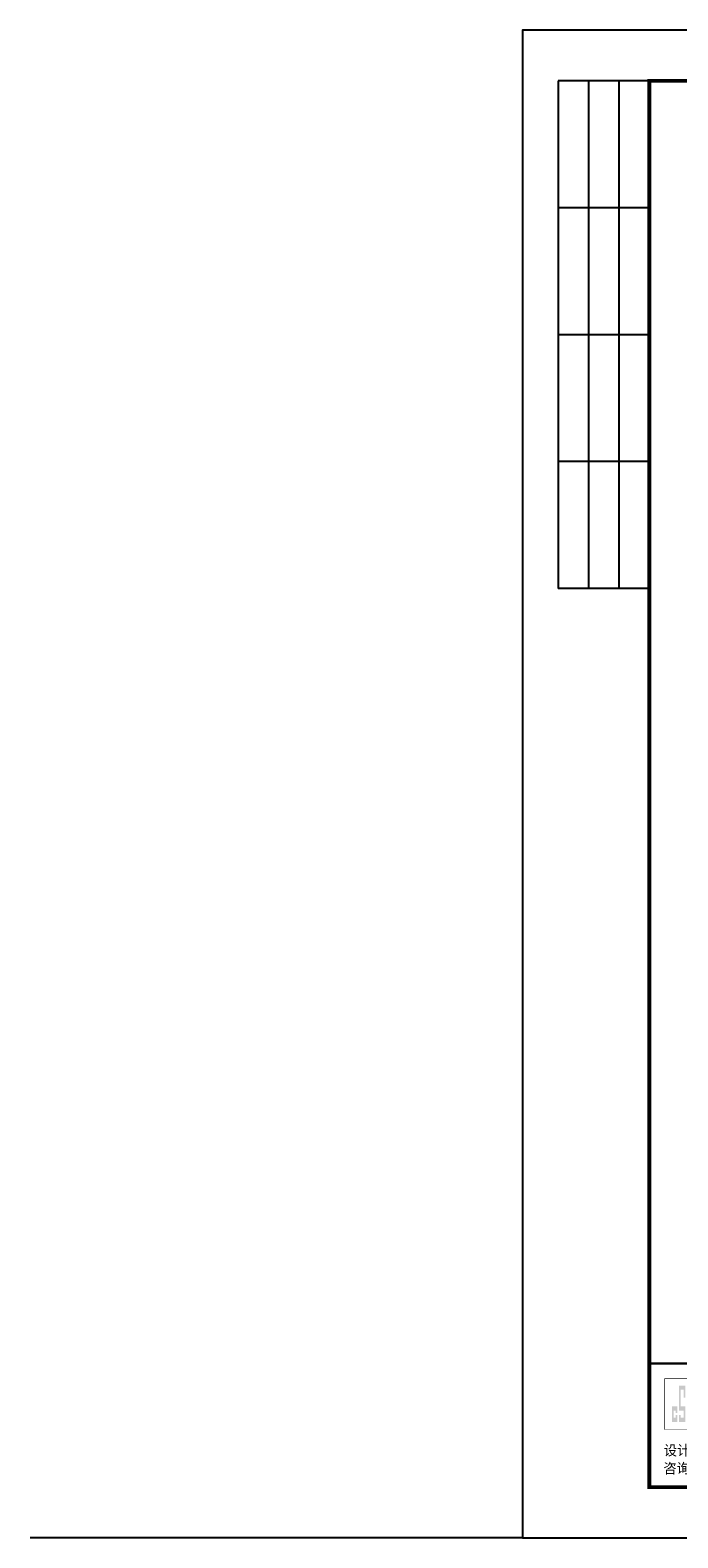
# Model space of a CAD drawing. Extents: x 1154951 to 1182252, y 3484725 to 3514600.
# Tile 1 of 55: x 1154951 to 1160436, y 3484725 to 3497496. Entities that reach past the tile are written whole.
import ezdxf
from ezdxf.enums import TextEntityAlignment as Align

# ---------------------------------------------------------------- set-up
doc = ezdxf.new("R2010")
doc.units = 0
doc.layers.get('0').update_dxf_attribs({"linetype": 'CONTINUOUS'})
doc.layers.add('GPSCOMMON', color=7, linetype='CONTINUOUS')
doc.styles.add('图签', font='txt', dxfattribs={"width": 0.66})

# ---------------------------------------------------------------- blocks, each defined once
blk = doc.blocks.new('*U288')
at = {"linetype": 'Continuous'}
h = blk.add_hatch(color=0, dxfattribs=at)
h.paths.add_polyline_path([(30.15, 24.21), (30.15, 23.67), (29.79, 23.67), (29.79, 25.06), (30.15, 25.06), (30.15, 24.58), (30.49, 24.58), (30.49, 25.94), (29.45, 25.94), (29.45, 22.84), (30.49, 22.84), (30.49, 24.21)])
h.paths.add_polyline_path([(30.83, 24.21), (30.83, 22.84), (32.1, 22.84), (32.1, 25.94), (31.17, 25.94), (31.17, 29.16), (31.76, 29.16), (31.76, 27.64), (32.1, 27.64), (32.1, 29.98), (30.83, 29.98), (30.83, 25.06), (31.76, 25.06), (31.76, 23.67), (31.17, 23.67), (31.17, 24.21)])
h.paths.add_polyline_path([(33.25, 25.94), (33.25, 23.67), (32.78, 23.67), (32.78, 29.16), (33.25, 29.16), (33.25, 27.64), (33.59, 27.64), (33.59, 29.98), (32.44, 29.98), (32.44, 22.84), (33.59, 22.84), (33.59, 25.94)])
h.paths.add_polyline_path([(35.22, 29.98), (33.93, 29.98), (33.93, 22.84), (35.22, 22.84), (35.22, 23.67), (34.27, 23.67), (34.27, 25.06), (35.22, 25.06), (35.22, 25.94), (34.27, 25.94), (34.27, 29.16), (35.22, 29.16)])
h.paths.add_polyline_path([(36.25, 24.21), (36.25, 23.67), (35.9, 23.67), (35.9, 25.06), (36.25, 25.06), (36.25, 24.58), (36.59, 24.58), (36.59, 25.94), (35.56, 25.94), (35.56, 22.84), (36.59, 22.84), (36.59, 24.21)])
at = {"color": 0}
for p, q in [((7, 287), (7, 187)), ((25, 287), (7, 287)), ((13, 287), (13, 187)), ((19, 287), (19, 187)), ((25, 262), (7, 262)), ((25, 237), (7, 237)), ((25, 212), (7, 212)), ((25, 187), (7, 187))]:
    blk.add_line(p, q, dxfattribs=at)
blk.add_lwpolyline([(0, 0), (420, 0), (420, 297), (0, 297)], close=True, dxfattribs=at)
for points, const_width in [([(410, 10), (410, 287), (25, 287), (25, 10), (410, 10)], 0.75), ([(25, 34.34), (410, 34.34)], 0.5)]:
    blk.add_lwpolyline(points, dxfattribs=dict(at, const_width=const_width))
at = {"color": 0, "linetype": 'Continuous', "const_width": 0.107}
blk.add_lwpolyline([(28, 21.34), (38, 21.34), (38, 31.34), (28, 31.34)], close=True, dxfattribs=at)
at = {"color": 0, "linetype": 'Continuous', "style": '图签'}
for s, p in [('设计证书：', (27.85, 16.24)), ('咨询证书：', (27.76, 12.7))]:
    blk.add_text(s, height=2, dxfattribs=at).set_placement(p)
at = {"color": 0, "linetype": 'Continuous', "style": '图签', "flags": 8}
for tag, width, p, p2 in [('设计总负责', 0.611046, (130.25, 28.99), (141.11, 28.99)), ('工程名称', 2.988281, (283.25, 28.99), (325.75, 28.99)), ('图纸编号', 2.575163, (345.13, 28.99), (381.76, 28.99)), ('子项名称', 2.988281, (283.25, 20.99), (325.75, 20.99))]:
    blk.add_attdef(tag, text='', height=2.5, dxfattribs=dict(at, width=width)).set_placement(p, p2, align=Align.FIT)
at = {"color": 0, "linetype": 'Continuous', "ltscale": 0.055, "style": '图签', "flags": 8}
for tag, width, p, p2 in [('审定', 1.617188, (172.25, 28.99), (183.75, 28.99)), ('设计', 1.617188, (214.25, 28.99), (225.75, 28.99)), ('工程编号', 0.738284, (256.25, 28.99), (266.75, 28.99)), ('版本', 1.530605, (397.87, 28.99), (408.75, 28.99)), ('设计负责', 0.763807, (130.25, 20.99), (141.11, 20.99)), ('审核', 1.617188, (172.25, 20.99), (183.75, 20.99)), ('注册工程师', 0.646875, (214.25, 20.99), (225.75, 20.99)), ('图纸比例', 0.738284, (256.25, 20.99), (266.75, 20.99)), ('专业负责', 0.763807, (130.25, 12.65), (141.11, 12.65)), ('校核', 1.617188, (172.25, 12.65), (183.75, 12.65)), ('注册建筑师', 0.646875, (214.25, 12.65), (225.75, 12.65)), ('出图日期', 0.738284, (256.25, 12.65), (266.75, 12.65))]:
    blk.add_attdef(tag, text='', height=2.5, dxfattribs=dict(at, width=width)).set_placement(p, p2, align=Align.FIT)
at = {"color": 0, "linetype": 'Continuous', "style": '图签'}
for tag, p, width in [('设计证书', (43.26, 16.37), 1.55), ('咨询证书', (43.26, 12.88), 0.9)]:
    blk.add_attdef(tag, p, '', height=2, dxfattribs=dict(at, width=width))
at = {"color": 0, "linetype": 'Continuous', "style": '图签', "width": 0.85}
for tag, height, p in [('图纸名称_1_1', 2.5, (305.02, 13.35)), ('图纸名称_2_1', 2.2, (305.02, 15.12)), ('图纸名称_2_2', 2.2, (305.02, 11.51))]:
    blk.add_attdef(tag, text='', height=height, dxfattribs=at).set_placement(p, align=Align.CENTER)
blk = doc.blocks.new('20180504.1552415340')
at = {"layer": 'GPSCOMMON'}
blk.add_line((1159120.4, 3484725.3), (1154950.8, 3484725.3), dxfattribs=at)
at = {"layer": 'GPSCOMMON', "xscale": 43, "yscale": 43, "zscale": 43}
blk.add_blockref('*U288', (1159120.4, 3484725.3), dxfattribs=at)

msp = doc.modelspace()

# ---------------------------------------------------------------- block references
at = {"layer": 'GPSCOMMON'}
msp.add_blockref('20180504.1552415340', (0, 0), dxfattribs=at)

doc.saveas('drawing.dxf')
